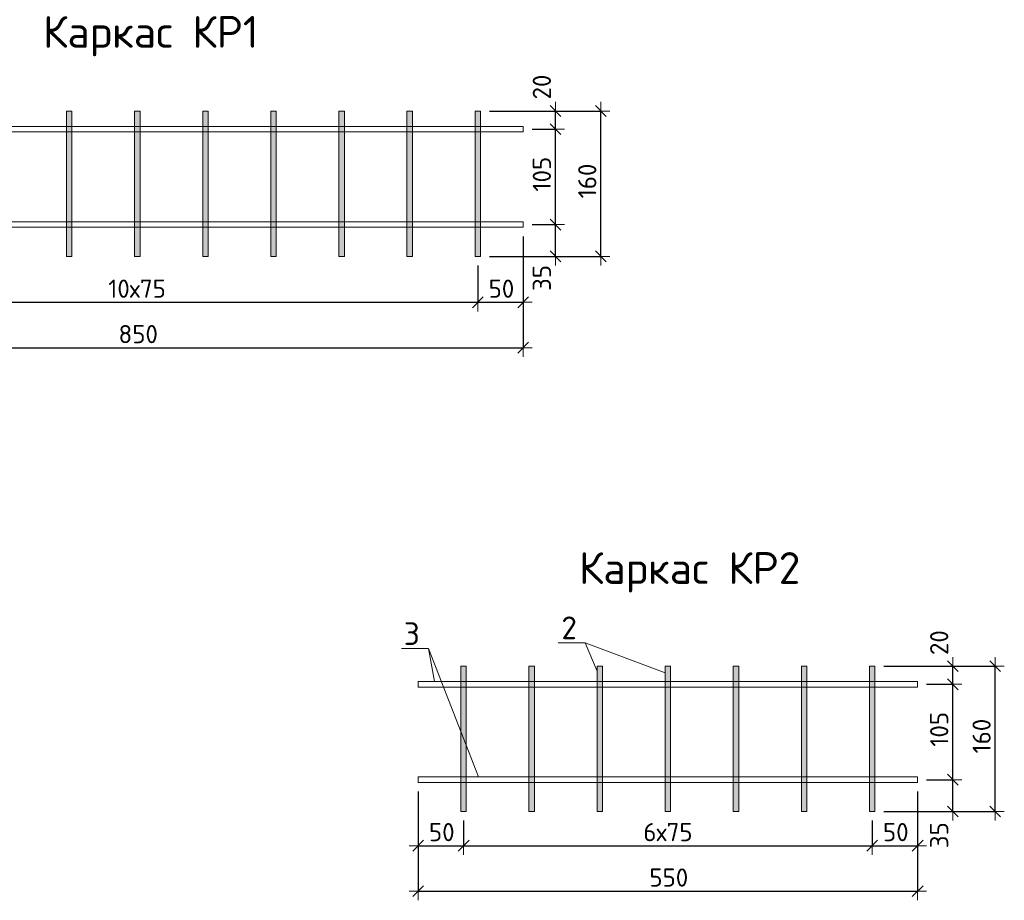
# Model space of a CAD drawing. Header units: metres. Extents: x -1482 to -20, y -441 to -9.
# Tile 3 of 4: x -1480.648 to -1479.564, y -439.48 to -438.511. Entities that reach past the tile are written whole.
import ezdxf

# ---------------------------------------------------------------- set-up
doc = ezdxf.new("R2010")
doc.units = ezdxf.units.M
doc.header["$PDMODE"] = 65
for name, color, linetype, lineweight in [('XR$2$STANDARD_1', 7, 'Continuous', 25), ('XR$2$Размерная линия (1)', 7, 'Continuous', 13), ('XR$2$Текст_ общее_1', 7, 'Continuous', 13), ('XR$2$Фундамент (1)_1', 7, 'Continuous', 35)]:
    doc.layers.add(name, color=color, linetype=linetype, lineweight=lineweight)
doc.styles.add('ISOCPEUR', font='txt')
doc.dimstyles.new('DIMSTYLE_2', dxfattribs={"dimtxt": 0.02, "dimasz": 0.02, "dimexe": 0, "dimexo": 0, "dimgap": 0.01, "dimtad": 2, "dimdec": 0, "dimlfac": 1000, "dimrnd": 5, "dimzin": 12, "dimdsep": 46, "dimtxsty": 'ISOCPEUR', "dimblk1": 'ALL_ML_STRICH', "dimblk2": 'ALL_ML_STRICH', "dimsah": 1, "dimcen": 0, "dimclrd": 7, "dimclre": 256, "dimclrt": 7, "dimadec": 0, "dimazin": 0, "dimtfac": 1, "dimtdec": 0, "dimtix": 1, "dimtmove": 2, "dimatfit": 3, "dimfxl": 0, "dimtzin": 0, "dimlwd": 0, "dimlwe": -3, "dimarcsym": 0})
doc.dimstyles.new('DIMSTYLE_3', dxfattribs={"dimtxt": 0.02, "dimasz": 0.02, "dimexe": 0, "dimexo": 0, "dimgap": 0.01, "dimtad": 2, "dimdec": 0, "dimlfac": 1000, "dimrnd": 5, "dimzin": 12, "dimdsep": 46, "dimtxsty": 'ISOCPEUR', "dimblk1": 'ALL_ML_STRICH', "dimblk2": 'ALL_ML_STRICH', "dimsah": 1, "dimcen": 0, "dimclrd": 7, "dimclre": 256, "dimclrt": 7, "dimadec": 0, "dimazin": 0, "dimtfac": 1, "dimtdec": 0, "dimtix": 1, "dimtmove": 2, "dimatfit": 3, "dimfxl": 0, "dimtzin": 0, "dimlwd": 0, "dimlwe": -3, "dimarcsym": 0})
doc.dimstyles.new('DIMSTYLE_4', dxfattribs={"dimtxt": 0.02, "dimasz": 0.02, "dimexe": 0, "dimexo": 0, "dimgap": 0.01, "dimtad": 2, "dimdec": 0, "dimlfac": 1000, "dimrnd": 5, "dimzin": 12, "dimdsep": 46, "dimtxsty": 'ISOCPEUR', "dimblk1": 'ALL_ML_STRICH', "dimblk2": 'ALL_ML_STRICH', "dimsah": 1, "dimcen": 0, "dimclrd": 7, "dimclre": 256, "dimclrt": 7, "dimadec": 0, "dimazin": 0, "dimtfac": 1, "dimtdec": 0, "dimtix": 1, "dimtmove": 2, "dimatfit": 3, "dimfxl": 0, "dimtvp": 1.2, "dimtzin": 0, "dimlwd": 0, "dimlwe": -3, "dimarcsym": 0})
doc.dimstyles.new('DIMSTYLE_5', dxfattribs={"dimtxt": 0.02, "dimasz": 0.02, "dimexe": 0, "dimexo": 0, "dimgap": 0.01, "dimtad": 2, "dimdec": 0, "dimlfac": 1000, "dimrnd": 5, "dimzin": 12, "dimdsep": 46, "dimtxsty": 'ISOCPEUR', "dimblk1": 'ALL_ML_STRICH', "dimblk2": 'ALL_ML_STRICH', "dimsah": 1, "dimcen": 0, "dimclrd": 7, "dimclre": 256, "dimclrt": 7, "dimadec": 0, "dimazin": 0, "dimtfac": 1, "dimtdec": 0, "dimtix": 1, "dimtmove": 2, "dimatfit": 3, "dimfxl": 0, "dimtvp": 1.2, "dimtzin": 0, "dimlwd": 0, "dimlwe": -3, "dimarcsym": 0})

# ---------------------------------------------------------------- blocks, each defined once
blk = doc.blocks.new('ALL_ML_STRICH')
at = {"color": 0, "linetype": 'ByBlock', "lineweight": -2}
for p, q in [((-1, 0), (0.5, 0)), ((-0.3, -0.3), (0.3, 0.3)), ((0, -0.5), (0, 0.5))]:
    blk.add_line(p, q, dxfattribs=at)
blk = doc.blocks.new('*D5')
at = {"layer": 'DEFPOINTS', "color": 7, "linetype": 'Continuous', "lineweight": 13, "transparency": 33554687}
for p in [(-1480.9434, -438.7395), (-1480.0934, -438.7395), (-1480.9434, -438.8721)]:
    blk.add_point(p, dxfattribs=at)
at = {"layer": 'XR$2$Размерная линия (1)', "color": 9, "linetype": 'Continuous', "lineweight": -2, "true_color": 0xc7c7c7, "transparency": 33554687}
for p, q in [((-1480.9434, -438.7595), (-1480.9434, -438.8721)), ((-1480.0934, -438.7595), (-1480.0934, -438.8721))]:
    blk.add_line(p, q, dxfattribs=at)
at = {"layer": 'XR$2$Размерная линия (1)', "color": 7, "linetype": 'Continuous', "lineweight": -2, "transparency": 33554687}
blk.add_line((-1480.9434, -438.8721), (-1480.0934, -438.8721), dxfattribs=at)
at = {"layer": 'XR$2$Размерная линия (1)', "color": 7, "linetype": 'Continuous', "lineweight": 13, "transparency": 33554687, "xscale": 0.02, "yscale": 0.02, "zscale": 0.02, "rotation": 180}
blk.add_blockref('ALL_ML_STRICH', (-1480.9434, -438.8721), dxfattribs=at)
at = {"layer": 'XR$2$Размерная линия (1)', "color": 7, "linetype": 'Continuous', "lineweight": 13, "transparency": 33554687, "xscale": 0.02, "yscale": 0.02, "zscale": 0.02}
blk.add_blockref('ALL_ML_STRICH', (-1480.0934, -438.8721), dxfattribs=at)
at = {"layer": 'XR$2$Размерная линия (1)', "color": 7, "linetype": 'Continuous', "lineweight": 13, "transparency": 33554687, "insert": (-1480.5174, -438.8571), "char_height": 0.02, "width": 0.06, "attachment_point": 5, "style": 'ISOCPEUR'}
blk.add_mtext('\\A1;{850}', dxfattribs=at)
blk = doc.blocks.new('*D7')
at = {"layer": 'DEFPOINTS', "color": 7, "linetype": 'Continuous', "lineweight": 13, "transparency": 33554687}
for p in [(-1480.8934, -438.7715), (-1480.1434, -438.7715), (-1480.8934, -438.8221)]:
    blk.add_point(p, dxfattribs=at)
at = {"layer": 'XR$2$Размерная линия (1)', "color": 9, "linetype": 'Continuous', "lineweight": -2, "true_color": 0xc7c7c7, "transparency": 33554687}
for p, q in [((-1480.8934, -438.7815), (-1480.8934, -438.8221)), ((-1480.1434, -438.7815), (-1480.1434, -438.8221))]:
    blk.add_line(p, q, dxfattribs=at)
at = {"layer": 'XR$2$Размерная линия (1)', "color": 7, "linetype": 'Continuous', "lineweight": -2, "transparency": 33554687}
blk.add_line((-1480.8934, -438.8221), (-1480.1434, -438.8221), dxfattribs=at)
at = {"layer": 'XR$2$Размерная линия (1)', "color": 7, "linetype": 'Continuous', "lineweight": 13, "transparency": 33554687, "xscale": 0.02, "yscale": 0.02, "zscale": 0.02, "rotation": 180}
blk.add_blockref('ALL_ML_STRICH', (-1480.8934, -438.8221), dxfattribs=at)
at = {"layer": 'XR$2$Размерная линия (1)', "color": 7, "linetype": 'Continuous', "lineweight": 13, "transparency": 33554687, "xscale": 0.02, "yscale": 0.02, "zscale": 0.02}
blk.add_blockref('ALL_ML_STRICH', (-1480.1434, -438.8221), dxfattribs=at)
at = {"layer": 'XR$2$Размерная линия (1)', "color": 7, "linetype": 'Continuous', "lineweight": 13, "transparency": 33554687, "insert": (-1480.5504, -438.7971), "char_height": 0.02, "width": 0.001, "attachment_point": 1, "line_spacing_factor": 0.60241, "style": 'ISOCPEUR'}
blk.add_mtext('10х75', dxfattribs=at)
blk = doc.blocks.new('*D8')
at = {"layer": 'DEFPOINTS', "color": 7, "linetype": 'Continuous', "lineweight": 13, "transparency": 33554687}
for p in [(-1480.0934, -438.7395), (-1480.1434, -438.7715), (-1480.1434, -438.8221)]:
    blk.add_point(p, dxfattribs=at)
at = {"layer": 'XR$2$Размерная линия (1)', "color": 9, "linetype": 'Continuous', "lineweight": -2, "true_color": 0xc7c7c7, "transparency": 33554687}
for p, q in [((-1480.0934, -438.7495), (-1480.0934, -438.8221)), ((-1480.1434, -438.7815), (-1480.1434, -438.8221))]:
    blk.add_line(p, q, dxfattribs=at)
at = {"layer": 'XR$2$Размерная линия (1)', "color": 7, "linetype": 'Continuous', "lineweight": -2, "transparency": 33554687}
blk.add_line((-1480.1434, -438.8221), (-1480.0934, -438.8221), dxfattribs=at)
at = {"layer": 'XR$2$Размерная линия (1)', "color": 7, "linetype": 'Continuous', "lineweight": 13, "transparency": 33554687, "xscale": 0.02, "yscale": 0.02, "zscale": 0.02, "rotation": 180}
blk.add_blockref('ALL_ML_STRICH', (-1480.1434, -438.8221), dxfattribs=at)
at = {"layer": 'XR$2$Размерная линия (1)', "color": 7, "linetype": 'Continuous', "lineweight": 13, "transparency": 33554687, "xscale": 0.02, "yscale": 0.02, "zscale": 0.02}
blk.add_blockref('ALL_ML_STRICH', (-1480.0934, -438.8221), dxfattribs=at)
at = {"layer": 'XR$2$Размерная линия (1)', "color": 7, "linetype": 'Continuous', "lineweight": 13, "transparency": 33554687, "insert": (-1480.1174, -438.8071), "char_height": 0.02, "width": 0.04, "attachment_point": 5, "style": 'ISOCPEUR'}
blk.add_mtext('\\A1;{50}', dxfattribs=at)
blk = doc.blocks.new('*D9')
at = {"layer": 'DEFPOINTS', "color": 7, "linetype": 'Continuous', "lineweight": 13, "transparency": 33554687}
for p in [(-1480.0934, -438.7365), (-1480.1404, -438.7715), (-1480.0579, -438.7715)]:
    blk.add_point(p, dxfattribs=at)
at = {"layer": 'XR$2$Размерная линия (1)', "color": 9, "linetype": 'Continuous', "lineweight": -2, "true_color": 0xc7c7c7, "transparency": 33554687}
for p, q in [((-1480.0834, -438.7365), (-1480.0579, -438.7365)), ((-1480.1304, -438.7715), (-1480.0579, -438.7715))]:
    blk.add_line(p, q, dxfattribs=at)
at = {"layer": 'XR$2$Размерная линия (1)', "color": 7, "linetype": 'Continuous', "lineweight": -2, "transparency": 33554687}
blk.add_line((-1480.0579, -438.7715), (-1480.0579, -438.7365), dxfattribs=at)
at = {"layer": 'XR$2$Размерная линия (1)', "color": 7, "linetype": 'Continuous', "lineweight": 13, "transparency": 33554687, "xscale": 0.02, "yscale": 0.02, "zscale": 0.02}
for p, rotation in [((-1480.0579, -438.7365), 90), ((-1480.0579, -438.7715), 270)]:
    blk.add_blockref('ALL_ML_STRICH', p, dxfattribs=dict(at, rotation=rotation))
at = {"layer": 'XR$2$Размерная линия (1)', "color": 7, "linetype": 'Continuous', "lineweight": 13, "transparency": 33554687, "insert": (-1480.0729, -438.7953), "char_height": 0.02, "width": 0.04, "attachment_point": 5, "rotation": 90, "style": 'ISOCPEUR'}
blk.add_mtext('\\A1;{35}', dxfattribs=at)
blk = doc.blocks.new('*D10')
at = {"layer": 'DEFPOINTS', "color": 7, "linetype": 'Continuous', "lineweight": 13, "transparency": 33554687}
for p in [(-1480.0934, -438.6315), (-1480.0934, -438.7365), (-1480.0579, -438.7365)]:
    blk.add_point(p, dxfattribs=at)
at = {"layer": 'XR$2$Размерная линия (1)', "color": 9, "linetype": 'Continuous', "lineweight": -2, "true_color": 0xc7c7c7, "transparency": 33554687}
for p, q in [((-1480.0834, -438.6315), (-1480.0579, -438.6315)), ((-1480.0834, -438.7365), (-1480.0579, -438.7365))]:
    blk.add_line(p, q, dxfattribs=at)
at = {"layer": 'XR$2$Размерная линия (1)', "color": 7, "linetype": 'Continuous', "lineweight": -2, "transparency": 33554687}
blk.add_line((-1480.0579, -438.7365), (-1480.0579, -438.6315), dxfattribs=at)
at = {"layer": 'XR$2$Размерная линия (1)', "color": 7, "linetype": 'Continuous', "lineweight": 13, "transparency": 33554687, "xscale": 0.02, "yscale": 0.02, "zscale": 0.02}
for p, rotation in [((-1480.0579, -438.6315), 90), ((-1480.0579, -438.7365), 270)]:
    blk.add_blockref('ALL_ML_STRICH', p, dxfattribs=dict(at, rotation=rotation))
at = {"layer": 'XR$2$Размерная линия (1)', "color": 7, "linetype": 'Continuous', "lineweight": 13, "transparency": 33554687, "insert": (-1480.0729, -438.681), "char_height": 0.02, "width": 0.06, "attachment_point": 5, "rotation": 90, "style": 'ISOCPEUR'}
blk.add_mtext('\\A1;{105}', dxfattribs=at)
blk = doc.blocks.new('*D11')
at = {"layer": 'DEFPOINTS', "color": 7, "linetype": 'Continuous', "lineweight": 13, "transparency": 33554687}
for p in [(-1480.1404, -438.6115), (-1480.0934, -438.6315), (-1480.0579, -438.6315)]:
    blk.add_point(p, dxfattribs=at)
at = {"layer": 'XR$2$Размерная линия (1)', "color": 9, "linetype": 'Continuous', "lineweight": -2, "true_color": 0xc7c7c7, "transparency": 33554687}
for p, q in [((-1480.1304, -438.6115), (-1480.0579, -438.6115)), ((-1480.0834, -438.6315), (-1480.0579, -438.6315))]:
    blk.add_line(p, q, dxfattribs=at)
at = {"layer": 'XR$2$Размерная линия (1)', "color": 7, "linetype": 'Continuous', "lineweight": -2, "transparency": 33554687}
blk.add_line((-1480.0579, -438.6315), (-1480.0579, -438.6115), dxfattribs=at)
at = {"layer": 'XR$2$Размерная линия (1)', "color": 7, "linetype": 'Continuous', "lineweight": 13, "transparency": 33554687, "xscale": 0.02, "yscale": 0.02, "zscale": 0.02}
for p, rotation in [((-1480.0579, -438.6115), 90), ((-1480.0579, -438.6315), 270)]:
    blk.add_blockref('ALL_ML_STRICH', p, dxfattribs=dict(at, rotation=rotation))
at = {"layer": 'XR$2$Размерная линия (1)', "color": 7, "linetype": 'Continuous', "lineweight": 13, "transparency": 33554687, "insert": (-1480.0729, -438.5851), "char_height": 0.02, "width": 0.04, "attachment_point": 5, "rotation": 90, "style": 'ISOCPEUR'}
blk.add_mtext('\\A1;{20}', dxfattribs=at)
blk = doc.blocks.new('*D12')
at = {"layer": 'DEFPOINTS', "color": 7, "linetype": 'Continuous', "lineweight": 13, "transparency": 33554687}
for p in [(-1480.1404, -438.6115), (-1480.1404, -438.7715), (-1480.0079, -438.7715)]:
    blk.add_point(p, dxfattribs=at)
at = {"layer": 'XR$2$Размерная линия (1)', "color": 9, "linetype": 'Continuous', "lineweight": -2, "true_color": 0xc7c7c7, "transparency": 33554687}
for p, q in [((-1480.1204, -438.6115), (-1480.0079, -438.6115)), ((-1480.1204, -438.7715), (-1480.0079, -438.7715))]:
    blk.add_line(p, q, dxfattribs=at)
at = {"layer": 'XR$2$Размерная линия (1)', "color": 7, "linetype": 'Continuous', "lineweight": -2, "transparency": 33554687}
blk.add_line((-1480.0079, -438.7715), (-1480.0079, -438.6115), dxfattribs=at)
at = {"layer": 'XR$2$Размерная линия (1)', "color": 7, "linetype": 'Continuous', "lineweight": 13, "transparency": 33554687, "xscale": 0.02, "yscale": 0.02, "zscale": 0.02}
for p, rotation in [((-1480.0079, -438.6115), 90), ((-1480.0079, -438.7715), 270)]:
    blk.add_blockref('ALL_ML_STRICH', p, dxfattribs=dict(at, rotation=rotation))
at = {"layer": 'XR$2$Размерная линия (1)', "color": 7, "linetype": 'Continuous', "lineweight": 13, "transparency": 33554687, "insert": (-1480.0229, -438.6885), "char_height": 0.02, "width": 0.06, "attachment_point": 5, "rotation": 90, "style": 'ISOCPEUR'}
blk.add_mtext('\\A1;{160}', dxfattribs=at)
blk = doc.blocks.new('*D21')
at = {"layer": 'DEFPOINTS', "color": 7, "linetype": 'Continuous', "lineweight": 13, "transparency": 33554687}
for p in [(-1479.7061, -439.2226), (-1479.7061, -439.3826), (-1479.5736, -439.3826)]:
    blk.add_point(p, dxfattribs=at)
at = {"layer": 'XR$2$Размерная линия (1)', "color": 9, "linetype": 'Continuous', "lineweight": -2, "true_color": 0xc7c7c7, "transparency": 33554687}
for p, q in [((-1479.6861, -439.2226), (-1479.5736, -439.2226)), ((-1479.6861, -439.3826), (-1479.5736, -439.3826))]:
    blk.add_line(p, q, dxfattribs=at)
at = {"layer": 'XR$2$Размерная линия (1)', "color": 7, "linetype": 'Continuous', "lineweight": -2, "transparency": 33554687}
blk.add_line((-1479.5736, -439.3826), (-1479.5736, -439.2226), dxfattribs=at)
at = {"layer": 'XR$2$Размерная линия (1)', "color": 7, "linetype": 'Continuous', "lineweight": 13, "transparency": 33554687, "xscale": 0.02, "yscale": 0.02, "zscale": 0.02}
for p, rotation in [((-1479.5736, -439.2226), 90), ((-1479.5736, -439.3826), 270)]:
    blk.add_blockref('ALL_ML_STRICH', p, dxfattribs=dict(at, rotation=rotation))
at = {"layer": 'XR$2$Размерная линия (1)', "color": 7, "linetype": 'Continuous', "lineweight": 13, "transparency": 33554687, "insert": (-1479.5886, -439.2996), "char_height": 0.02, "width": 0.06, "attachment_point": 5, "rotation": 90, "style": 'ISOCPEUR'}
blk.add_mtext('\\A1;{160}', dxfattribs=at)
blk = doc.blocks.new('*D22')
at = {"layer": 'DEFPOINTS', "color": 7, "linetype": 'Continuous', "lineweight": 13, "transparency": 33554687}
for p in [(-1479.6591, -439.3476), (-1479.7061, -439.3826), (-1479.6203, -439.3826)]:
    blk.add_point(p, dxfattribs=at)
at = {"layer": 'XR$2$Размерная линия (1)', "color": 9, "linetype": 'Continuous', "lineweight": -2, "true_color": 0xc7c7c7, "transparency": 33554687}
for p, q in [((-1479.6491, -439.3476), (-1479.6203, -439.3476)), ((-1479.6961, -439.3826), (-1479.6203, -439.3826))]:
    blk.add_line(p, q, dxfattribs=at)
at = {"layer": 'XR$2$Размерная линия (1)', "color": 7, "linetype": 'Continuous', "lineweight": -2, "transparency": 33554687}
blk.add_line((-1479.6203, -439.3826), (-1479.6203, -439.3476), dxfattribs=at)
at = {"layer": 'XR$2$Размерная линия (1)', "color": 7, "linetype": 'Continuous', "lineweight": 13, "transparency": 33554687, "xscale": 0.02, "yscale": 0.02, "zscale": 0.02}
for p, rotation in [((-1479.6203, -439.3476), 90), ((-1479.6203, -439.3826), 270)]:
    blk.add_blockref('ALL_ML_STRICH', p, dxfattribs=dict(at, rotation=rotation))
at = {"layer": 'XR$2$Размерная линия (1)', "color": 7, "linetype": 'Continuous', "lineweight": 13, "transparency": 33554687, "insert": (-1479.6353, -439.4087), "char_height": 0.02, "width": 0.04, "attachment_point": 5, "rotation": 90, "style": 'ISOCPEUR'}
blk.add_mtext('\\A1;{35}', dxfattribs=at)
blk = doc.blocks.new('*D23')
at = {"layer": 'DEFPOINTS', "color": 7, "linetype": 'Continuous', "lineweight": 13, "transparency": 33554687}
for p in [(-1479.6591, -439.2426), (-1479.6591, -439.3476), (-1479.6203, -439.3476)]:
    blk.add_point(p, dxfattribs=at)
at = {"layer": 'XR$2$Размерная линия (1)', "color": 9, "linetype": 'Continuous', "lineweight": -2, "true_color": 0xc7c7c7, "transparency": 33554687}
for p, q in [((-1479.6491, -439.2426), (-1479.6203, -439.2426)), ((-1479.6491, -439.3476), (-1479.6203, -439.3476))]:
    blk.add_line(p, q, dxfattribs=at)
at = {"layer": 'XR$2$Размерная линия (1)', "color": 7, "linetype": 'Continuous', "lineweight": -2, "transparency": 33554687}
blk.add_line((-1479.6203, -439.3476), (-1479.6203, -439.2426), dxfattribs=at)
at = {"layer": 'XR$2$Размерная линия (1)', "color": 7, "linetype": 'Continuous', "lineweight": 13, "transparency": 33554687, "xscale": 0.02, "yscale": 0.02, "zscale": 0.02}
for p, rotation in [((-1479.6203, -439.2426), 90), ((-1479.6203, -439.3476), 270)]:
    blk.add_blockref('ALL_ML_STRICH', p, dxfattribs=dict(at, rotation=rotation))
at = {"layer": 'XR$2$Размерная линия (1)', "color": 7, "linetype": 'Continuous', "lineweight": 13, "transparency": 33554687, "insert": (-1479.6353, -439.2921), "char_height": 0.02, "width": 0.06, "attachment_point": 5, "rotation": 90, "style": 'ISOCPEUR'}
blk.add_mtext('\\A1;{105}', dxfattribs=at)
blk = doc.blocks.new('*D24')
at = {"layer": 'DEFPOINTS', "color": 7, "linetype": 'Continuous', "lineweight": 13, "transparency": 33554687}
for p in [(-1479.7061, -439.2226), (-1479.6591, -439.2426), (-1479.6203, -439.2426)]:
    blk.add_point(p, dxfattribs=at)
at = {"layer": 'XR$2$Размерная линия (1)', "color": 9, "linetype": 'Continuous', "lineweight": -2, "true_color": 0xc7c7c7, "transparency": 33554687}
for p, q in [((-1479.6961, -439.2226), (-1479.6203, -439.2226)), ((-1479.6491, -439.2426), (-1479.6203, -439.2426))]:
    blk.add_line(p, q, dxfattribs=at)
at = {"layer": 'XR$2$Размерная линия (1)', "color": 7, "linetype": 'Continuous', "lineweight": -2, "transparency": 33554687}
blk.add_line((-1479.6203, -439.2426), (-1479.6203, -439.2226), dxfattribs=at)
at = {"layer": 'XR$2$Размерная линия (1)', "color": 7, "linetype": 'Continuous', "lineweight": 13, "transparency": 33554687, "xscale": 0.02, "yscale": 0.02, "zscale": 0.02}
for p, rotation in [((-1479.6203, -439.2226), 90), ((-1479.6203, -439.2426), 270)]:
    blk.add_blockref('ALL_ML_STRICH', p, dxfattribs=dict(at, rotation=rotation))
at = {"layer": 'XR$2$Размерная линия (1)', "color": 7, "linetype": 'Continuous', "lineweight": 13, "transparency": 33554687, "insert": (-1479.6353, -439.1967), "char_height": 0.02, "width": 0.04, "attachment_point": 5, "rotation": 90, "style": 'ISOCPEUR'}
blk.add_mtext('\\A1;{20}', dxfattribs=at)
blk = doc.blocks.new('*D25')
at = {"layer": 'DEFPOINTS', "color": 7, "linetype": 'Continuous', "lineweight": 13, "transparency": 33554687}
for p in [(-1480.2091, -439.3506), (-1479.6591, -439.3506), (-1480.2091, -439.4703)]:
    blk.add_point(p, dxfattribs=at)
at = {"layer": 'XR$2$Размерная линия (1)', "color": 9, "linetype": 'Continuous', "lineweight": -2, "true_color": 0xc7c7c7, "transparency": 33554687}
for p, q in [((-1480.2091, -439.3706), (-1480.2091, -439.4703)), ((-1479.6591, -439.3706), (-1479.6591, -439.4703))]:
    blk.add_line(p, q, dxfattribs=at)
at = {"layer": 'XR$2$Размерная линия (1)', "color": 7, "linetype": 'Continuous', "lineweight": -2, "transparency": 33554687}
blk.add_line((-1480.2091, -439.4703), (-1479.6591, -439.4703), dxfattribs=at)
at = {"layer": 'XR$2$Размерная линия (1)', "color": 7, "linetype": 'Continuous', "lineweight": 13, "transparency": 33554687, "xscale": 0.02, "yscale": 0.02, "zscale": 0.02, "rotation": 180}
blk.add_blockref('ALL_ML_STRICH', (-1480.2091, -439.4703), dxfattribs=at)
at = {"layer": 'XR$2$Размерная линия (1)', "color": 7, "linetype": 'Continuous', "lineweight": 13, "transparency": 33554687, "xscale": 0.02, "yscale": 0.02, "zscale": 0.02}
blk.add_blockref('ALL_ML_STRICH', (-1479.6591, -439.4703), dxfattribs=at)
at = {"layer": 'XR$2$Размерная линия (1)', "color": 7, "linetype": 'Continuous', "lineweight": 13, "transparency": 33554687, "insert": (-1479.9331, -439.4553), "char_height": 0.02, "width": 0.06, "attachment_point": 5, "style": 'ISOCPEUR'}
blk.add_mtext('\\A1;{550}', dxfattribs=at)
blk = doc.blocks.new('*D26')
at = {"layer": 'DEFPOINTS', "color": 7, "linetype": 'Continuous', "lineweight": 13, "transparency": 33554687}
for p in [(-1480.2091, -439.3506), (-1480.1591, -439.3826), (-1480.2091, -439.4203)]:
    blk.add_point(p, dxfattribs=at)
at = {"layer": 'XR$2$Размерная линия (1)', "color": 9, "linetype": 'Continuous', "lineweight": -2, "true_color": 0xc7c7c7, "transparency": 33554687}
for p, q in [((-1480.2091, -439.3606), (-1480.2091, -439.4203)), ((-1480.1591, -439.3926), (-1480.1591, -439.4203))]:
    blk.add_line(p, q, dxfattribs=at)
at = {"layer": 'XR$2$Размерная линия (1)', "color": 7, "linetype": 'Continuous', "lineweight": -2, "transparency": 33554687}
blk.add_line((-1480.2091, -439.4203), (-1480.1591, -439.4203), dxfattribs=at)
at = {"layer": 'XR$2$Размерная линия (1)', "color": 7, "linetype": 'Continuous', "lineweight": 13, "transparency": 33554687, "xscale": 0.02, "yscale": 0.02, "zscale": 0.02, "rotation": 180}
blk.add_blockref('ALL_ML_STRICH', (-1480.2091, -439.4203), dxfattribs=at)
at = {"layer": 'XR$2$Размерная линия (1)', "color": 7, "linetype": 'Continuous', "lineweight": 13, "transparency": 33554687, "xscale": 0.02, "yscale": 0.02, "zscale": 0.02}
blk.add_blockref('ALL_ML_STRICH', (-1480.1591, -439.4203), dxfattribs=at)
at = {"layer": 'XR$2$Размерная линия (1)', "color": 7, "linetype": 'Continuous', "lineweight": 13, "transparency": 33554687, "insert": (-1480.1831, -439.4053), "char_height": 0.02, "width": 0.04, "attachment_point": 5, "style": 'ISOCPEUR'}
blk.add_mtext('\\A1;{50}', dxfattribs=at)
blk = doc.blocks.new('*D27')
at = {"layer": 'DEFPOINTS', "color": 7, "linetype": 'Continuous', "lineweight": 13, "transparency": 33554687}
for p in [(-1480.1591, -439.3826), (-1479.7091, -439.3826), (-1480.1591, -439.4203)]:
    blk.add_point(p, dxfattribs=at)
at = {"layer": 'XR$2$Размерная линия (1)', "color": 9, "linetype": 'Continuous', "lineweight": -2, "true_color": 0xc7c7c7, "transparency": 33554687}
for p, q in [((-1480.1591, -439.3926), (-1480.1591, -439.4203)), ((-1479.7091, -439.3926), (-1479.7091, -439.4203))]:
    blk.add_line(p, q, dxfattribs=at)
at = {"layer": 'XR$2$Размерная линия (1)', "color": 7, "linetype": 'Continuous', "lineweight": -2, "transparency": 33554687}
blk.add_line((-1480.1591, -439.4203), (-1479.7091, -439.4203), dxfattribs=at)
at = {"layer": 'XR$2$Размерная линия (1)', "color": 7, "linetype": 'Continuous', "lineweight": 13, "transparency": 33554687, "xscale": 0.02, "yscale": 0.02, "zscale": 0.02, "rotation": 180}
blk.add_blockref('ALL_ML_STRICH', (-1480.1591, -439.4203), dxfattribs=at)
at = {"layer": 'XR$2$Размерная линия (1)', "color": 7, "linetype": 'Continuous', "lineweight": 13, "transparency": 33554687, "xscale": 0.02, "yscale": 0.02, "zscale": 0.02}
blk.add_blockref('ALL_ML_STRICH', (-1479.7091, -439.4203), dxfattribs=at)
at = {"layer": 'XR$2$Размерная линия (1)', "color": 7, "linetype": 'Continuous', "lineweight": 13, "transparency": 33554687, "insert": (-1479.9611, -439.3953), "char_height": 0.02, "width": 0.001, "attachment_point": 1, "line_spacing_factor": 0.60241, "style": 'ISOCPEUR'}
blk.add_mtext('6х75', dxfattribs=at)
blk = doc.blocks.new('*D28')
at = {"layer": 'DEFPOINTS', "color": 7, "linetype": 'Continuous', "lineweight": 13, "transparency": 33554687}
for p in [(-1479.6591, -439.3506), (-1479.7091, -439.3826), (-1479.7091, -439.4203)]:
    blk.add_point(p, dxfattribs=at)
at = {"layer": 'XR$2$Размерная линия (1)', "color": 9, "linetype": 'Continuous', "lineweight": -2, "true_color": 0xc7c7c7, "transparency": 33554687}
for p, q in [((-1479.6591, -439.3606), (-1479.6591, -439.4203)), ((-1479.7091, -439.3926), (-1479.7091, -439.4203))]:
    blk.add_line(p, q, dxfattribs=at)
at = {"layer": 'XR$2$Размерная линия (1)', "color": 7, "linetype": 'Continuous', "lineweight": -2, "transparency": 33554687}
blk.add_line((-1479.7091, -439.4203), (-1479.6591, -439.4203), dxfattribs=at)
at = {"layer": 'XR$2$Размерная линия (1)', "color": 7, "linetype": 'Continuous', "lineweight": 13, "transparency": 33554687, "xscale": 0.02, "yscale": 0.02, "zscale": 0.02, "rotation": 180}
blk.add_blockref('ALL_ML_STRICH', (-1479.7091, -439.4203), dxfattribs=at)
at = {"layer": 'XR$2$Размерная линия (1)', "color": 7, "linetype": 'Continuous', "lineweight": 13, "transparency": 33554687, "xscale": 0.02, "yscale": 0.02, "zscale": 0.02}
blk.add_blockref('ALL_ML_STRICH', (-1479.6591, -439.4203), dxfattribs=at)
at = {"layer": 'XR$2$Размерная линия (1)', "color": 7, "linetype": 'Continuous', "lineweight": 13, "transparency": 33554687, "insert": (-1479.6831, -439.4053), "char_height": 0.02, "width": 0.04, "attachment_point": 5, "style": 'ISOCPEUR'}
blk.add_mtext('\\A1;{50}', dxfattribs=at)

msp = doc.modelspace()

# ---------------------------------------------------------------- hatches: boundary and pattern name
at = {"layer": 'XR$2$Фундамент (1)_1', "linetype": 'Continuous', "lineweight": 13, "transparency": 33554687}
for points in [[(-1480.5904, -438.6115), (-1480.5964, -438.6115), (-1480.5964, -438.7715), (-1480.5904, -438.7715)], [(-1480.5154, -438.6115), (-1480.5214, -438.6115), (-1480.5214, -438.7715), (-1480.5154, -438.7715)], [(-1480.4404, -438.6115), (-1480.4464, -438.6115), (-1480.4464, -438.7715), (-1480.4404, -438.7715)], [(-1480.3654, -438.6115), (-1480.3714, -438.6115), (-1480.3714, -438.7715), (-1480.3654, -438.7715)], [(-1480.2904, -438.6115), (-1480.2964, -438.6115), (-1480.2964, -438.7715), (-1480.2904, -438.7715)], [(-1480.2154, -438.6115), (-1480.2214, -438.6115), (-1480.2214, -438.7715), (-1480.2154, -438.7715)], [(-1480.1404, -438.6115), (-1480.1464, -438.6115), (-1480.1464, -438.7715), (-1480.1404, -438.7715)], [(-1480.1561, -439.2226), (-1480.1621, -439.2226), (-1480.1621, -439.3826), (-1480.1561, -439.3826)], [(-1480.0811, -439.2226), (-1480.0871, -439.2226), (-1480.0871, -439.3826), (-1480.0811, -439.3826)], [(-1480.0061, -439.2226), (-1480.0121, -439.2226), (-1480.0121, -439.3826), (-1480.0061, -439.3826)], [(-1479.9311, -439.2226), (-1479.9371, -439.2226), (-1479.9371, -439.3826), (-1479.9311, -439.3826)], [(-1479.8561, -439.2226), (-1479.8621, -439.2226), (-1479.8621, -439.3826), (-1479.8561, -439.3826)], [(-1479.7811, -439.2226), (-1479.7871, -439.2226), (-1479.7871, -439.3826), (-1479.7811, -439.3826)], [(-1479.7061, -439.2226), (-1479.7121, -439.2226), (-1479.7121, -439.3826), (-1479.7061, -439.3826)]]:
    msp.add_hatch(color=7, dxfattribs=at).paths.add_polyline_path(points)

# ---------------------------------------------------------------- linework, layer by layer
at = {"layer": 'XR$2$STANDARD_1', "color": 7, "linetype": 'Continuous', "lineweight": 13, "transparency": 33554687}
for p, q in [((-1480.1426, -439.3446), (-1480.1976, -439.2032)), ((-1479.9371, -439.2299), (-1480.025, -439.197))]:
    msp.add_line(p, q, dxfattribs=at)
for points in [[(-1480.5904, -438.6115), (-1480.5964, -438.6115), (-1480.5964, -438.7715), (-1480.5904, -438.7715), (-1480.5904, -438.6115)], [(-1480.5154, -438.6115), (-1480.5214, -438.6115), (-1480.5214, -438.7715), (-1480.5154, -438.7715), (-1480.5154, -438.6115)], [(-1480.4404, -438.6115), (-1480.4464, -438.6115), (-1480.4464, -438.7715), (-1480.4404, -438.7715), (-1480.4404, -438.6115)], [(-1480.3654, -438.6115), (-1480.3714, -438.6115), (-1480.3714, -438.7715), (-1480.3654, -438.7715), (-1480.3654, -438.6115)], [(-1480.2904, -438.6115), (-1480.2964, -438.6115), (-1480.2964, -438.7715), (-1480.2904, -438.7715), (-1480.2904, -438.6115)], [(-1480.2154, -438.6115), (-1480.2214, -438.6115), (-1480.2214, -438.7715), (-1480.2154, -438.7715), (-1480.2154, -438.6115)], [(-1480.1404, -438.6115), (-1480.1464, -438.6115), (-1480.1464, -438.7715), (-1480.1404, -438.7715), (-1480.1404, -438.6115)], [(-1480.9434, -438.6345), (-1480.0934, -438.6345), (-1480.0934, -438.6285), (-1480.9434, -438.6285), (-1480.9434, -438.6345)], [(-1480.9434, -438.7395), (-1480.0934, -438.7395), (-1480.0934, -438.7335), (-1480.9434, -438.7335), (-1480.9434, -438.7395)], [(-1480.1561, -439.2226), (-1480.1621, -439.2226), (-1480.1621, -439.3826), (-1480.1561, -439.3826), (-1480.1561, -439.2226)], [(-1480.0811, -439.2226), (-1480.0871, -439.2226), (-1480.0871, -439.3826), (-1480.0811, -439.3826), (-1480.0811, -439.2226)], [(-1480.0061, -439.2226), (-1480.0121, -439.2226), (-1480.0121, -439.3826), (-1480.0061, -439.3826), (-1480.0061, -439.2226)], [(-1479.9311, -439.2226), (-1479.9371, -439.2226), (-1479.9371, -439.3826), (-1479.9311, -439.3826), (-1479.9311, -439.2226)], [(-1479.8561, -439.2226), (-1479.8621, -439.2226), (-1479.8621, -439.3826), (-1479.8561, -439.3826), (-1479.8561, -439.2226)], [(-1479.7811, -439.2226), (-1479.7871, -439.2226), (-1479.7871, -439.3826), (-1479.7811, -439.3826), (-1479.7811, -439.2226)], [(-1479.7061, -439.2226), (-1479.7121, -439.2226), (-1479.7121, -439.3826), (-1479.7061, -439.3826), (-1479.7061, -439.2226)], [(-1480.2091, -439.2456), (-1479.6591, -439.2456), (-1479.6591, -439.2396), (-1480.2091, -439.2396), (-1480.2091, -439.2456)], [(-1480.2091, -439.3506), (-1479.6591, -439.3506), (-1479.6591, -439.3446), (-1480.2091, -439.3446), (-1480.2091, -439.3506)]]:
    msp.add_lwpolyline(points, close=True, dxfattribs=at)
for points in [[(-1480.1912, -439.2396), (-1480.1976, -439.2032), (-1480.2276, -439.2032)], [(-1480.0121, -439.2282), (-1480.025, -439.197), (-1480.055, -439.197)]]:
    msp.add_lwpolyline(points, dxfattribs=at)

# ---------------------------------------------------------------- texts
at = {"layer": 'XR$2$Текст_ общее_1', "color": 7, "linetype": 'Continuous', "lineweight": 13, "transparency": 33554687, "attachment_point": 5, "style": 'ISOCPEUR'}
for s, insert, char_height, width in [('\\A1;{\\fISOCPEUR|i0|b0;\\H0.035000;\\W1.000000;\\C7;Каркас КР1}\\P', (-1480.5035, -438.5291), 0.035, 0.265067), ('\\A1;{\\fISOCPEUR|i0|b0;\\H0.035000;\\W1.000000;\\C7;Каркас КР2}\\P', (-1479.9101, -439.1193), 0.035, 0.272533), ('\\A1;{\\fISOCPEUR|i0|b0;\\H0.025000;\\W1.000000;\\C7;2}\\P', (-1480.0428, -439.1804), 0.025, 0.027222), ('\\A1;{\\fISOCPEUR|i0|b0;\\H0.025000;\\W1.000000;\\C7;3}\\P', (-1480.2161, -439.1868), 0.025, 0.027222)]:
    msp.add_mtext(s, dxfattribs=dict(at, insert=insert, char_height=char_height, width=width))

# ---------------------------------------------------------------- dimensions: what is measured, and where the dimension line sits
at = {"layer": 'XR$2$Размерная линия (1)', "color": 7, "linetype": 'Continuous', "lineweight": 13, "transparency": 33554687}
for base, p1, p2, dimstyle, picture, middle in [((-1480.0579, -438.6115), (-1480.0834, -438.6315), (-1480.1304, -438.6115), 'DIMSTYLE_5', '*D11', (-1480.0729, -438.5851)), ((-1480.0079, -438.6115), (-1480.1204, -438.7715), (-1480.1204, -438.6115), 'DIMSTYLE_3', '*D12', (-1480.0229, -438.6885)), ((-1480.0579, -438.6315), (-1480.0834, -438.7365), (-1480.0834, -438.6315), 'DIMSTYLE_3', '*D10', (-1480.0729, -438.681)), ((-1480.0579, -438.7365), (-1480.1304, -438.7715), (-1480.0834, -438.7365), 'DIMSTYLE_4', '*D9', (-1480.0729, -438.7953)), ((-1479.6203, -439.2226), (-1479.6491, -439.2426), (-1479.6961, -439.2226), 'DIMSTYLE_5', '*D24', (-1479.6353, -439.1967)), ((-1479.5736, -439.2226), (-1479.6861, -439.3826), (-1479.6861, -439.2226), 'DIMSTYLE_3', '*D21', (-1479.5886, -439.2996)), ((-1479.6203, -439.2426), (-1479.6491, -439.3476), (-1479.6491, -439.2426), 'DIMSTYLE_3', '*D23', (-1479.6353, -439.2921)), ((-1479.6203, -439.3476), (-1479.6961, -439.3826), (-1479.6491, -439.3476), 'DIMSTYLE_5', '*D22', (-1479.6353, -439.4087))]:
    dim = msp.add_linear_dim(base=base, p1=p1, p2=p2, angle=90, dimstyle=dimstyle, override={"dimpost": '<>', "dimclrd": 7, "dimclre": 9, "dimclrt": 7, "dimlwd": 0, "dimlwe": 65533}, dxfattribs=at)
    dim.commit()
    dim.dimension.update_dxf_attribs({"geometry": picture, "text_midpoint": middle, "dimtype": 160})
for base, p1, p2, dimstyle, picture, middle in [((-1480.0934, -438.8721), (-1480.9434, -438.7595), (-1480.0934, -438.7595), 'DIMSTYLE_2', '*D5', (-1480.5174, -438.8571)), ((-1480.0934, -438.8221), (-1480.1434, -438.7815), (-1480.0934, -438.7495), 'DIMSTYLE_3', '*D8', (-1480.1174, -438.8071)), ((-1479.6591, -439.4703), (-1480.2091, -439.3706), (-1479.6591, -439.3706), 'DIMSTYLE_3', '*D25', (-1479.9331, -439.4553)), ((-1480.1591, -439.4203), (-1480.2091, -439.3606), (-1480.1591, -439.3926), 'DIMSTYLE_3', '*D26', (-1480.1831, -439.4053)), ((-1479.6591, -439.4203), (-1479.7091, -439.3926), (-1479.6591, -439.3606), 'DIMSTYLE_3', '*D28', (-1479.6831, -439.4053))]:
    dim = msp.add_linear_dim(base=base, p1=p1, p2=p2, dimstyle=dimstyle, override={"dimpost": '<>', "dimclrd": 7, "dimclre": 9, "dimclrt": 7, "dimlwd": 0, "dimlwe": 65533}, dxfattribs=at)
    dim.commit()
    dim.dimension.update_dxf_attribs({"geometry": picture, "text_midpoint": middle, "dimtype": 160})
for base, p1, p2, text, picture, middle in [((-1480.1434, -438.8221), (-1480.8934, -438.7815), (-1480.1434, -438.7815), '10х75', '*D7', (-1480.5184, -438.8121)), ((-1479.7091, -439.4203), (-1480.1591, -439.3926), (-1479.7091, -439.3926), '6х75', '*D27', (-1479.9341, -439.4103))]:
    dim = msp.add_linear_dim(base=base, p1=p1, p2=p2, text=text, dimstyle='DIMSTYLE_3', override={"dimpost": '<>', "dimclrd": 7, "dimclre": 9, "dimclrt": 7, "dimlwd": 0, "dimlwe": 65533}, dxfattribs=at)
    dim.commit()
    dim.dimension.update_dxf_attribs({"geometry": picture, "text_midpoint": middle, "dimtype": 160})

doc.saveas('drawing.dxf')
